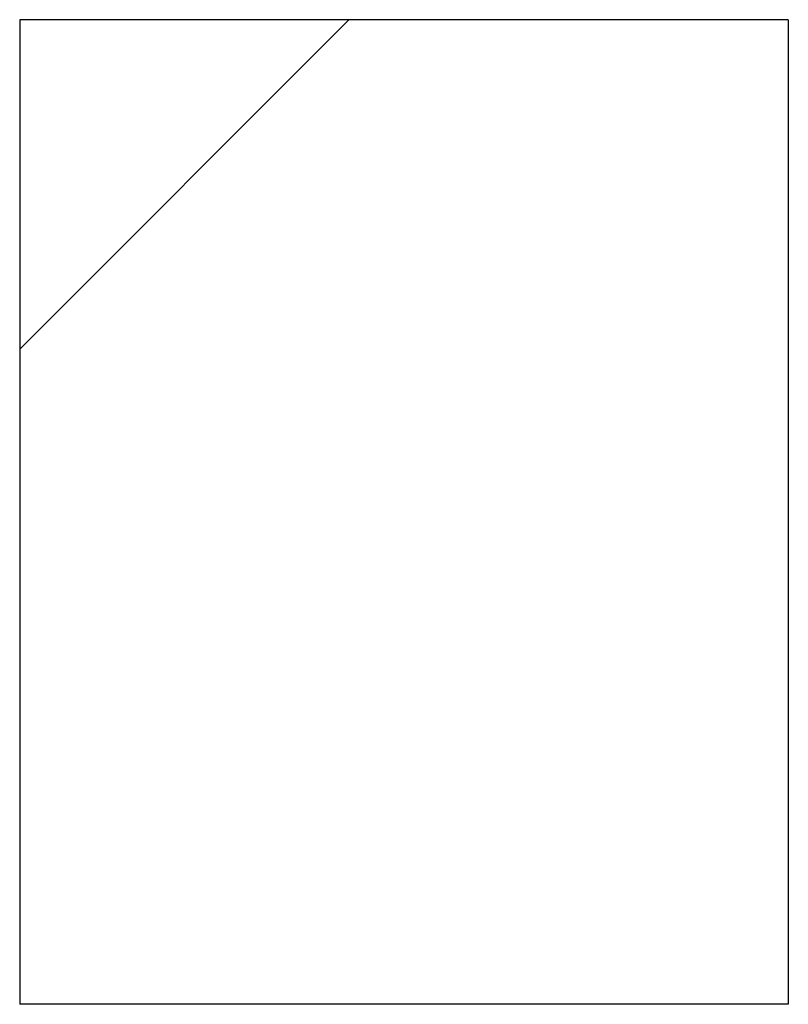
# Model space of a CAD drawing. Header units: inches. Extents: x 0.1 to 87.3, y 0.1 to 33.9.
# Tile 158 of 164: x 39.0587 to 39.1532, y 23.2451 to 23.3661. Entities that reach past the tile are written whole.
import ezdxf

# ---------------------------------------------------------------- set-up
doc = ezdxf.new("R2010")
doc.units = ezdxf.units.IN
doc.header["$MEASUREMENT"] = 0
doc.linetypes.add('PHANTOM', pattern=[0.5, 0.25, -0.05, 0.05, -0.05, 0.05, -0.05])
doc.layers.add('SECTION_VIEWS', color=7, linetype='PHANTOM', lineweight=35)

msp = doc.modelspace()

# ---------------------------------------------------------------- hatches: boundary and pattern name
at = {"layer": 'SECTION_VIEWS', "linetype": 'Continuous', "lineweight": 18}
h = msp.add_hatch(dxfattribs=at)
h.set_pattern_fill('ANSI31', color=256, angle=3e-322, style=0)
h.paths.add_polyline_path([(39.1532, 23.366065), (39.058712, 23.366065), (39.058712, 23.245058), (39.1532, 23.245058)], flags=0)

# ---------------------------------------------------------------- linework, layer by layer
at = {"color": 7, "linetype": 'Continuous', "lineweight": 25}
for p, q in [((39.1532, 23.366065), (39.058712, 23.366065)), ((39.058712, 23.366065), (39.058712, 23.245058)), ((39.1532, 23.366065), (39.1532, 23.245058)), ((39.1532, 23.245058), (39.058712, 23.245058))]:
    msp.add_line(p, q, dxfattribs=at)

doc.saveas('drawing.dxf')
